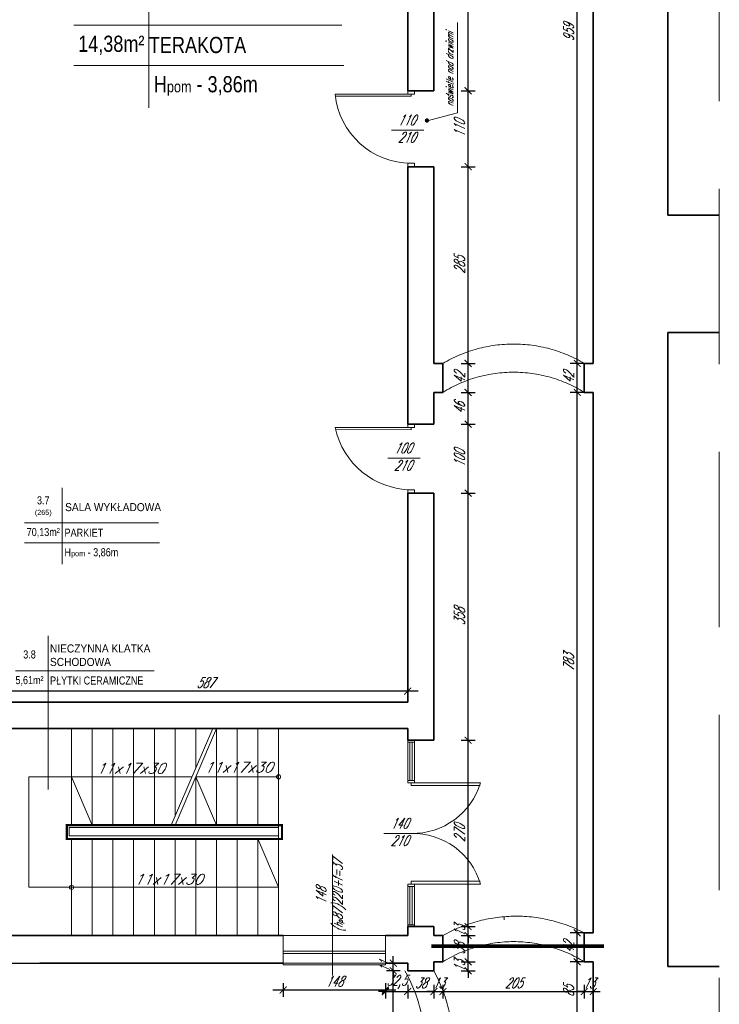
# Model space of a CAD drawing. Header units: millimetres. Extents: x 402 to 79005, y -7782 to 89952.
# Tile 72 of 256: x 26847 to 27861, y 14794 to 16220. Entities that reach past the tile are written whole.
import ezdxf

# ---------------------------------------------------------------- set-up
doc = ezdxf.new("R2010")
doc.units = ezdxf.units.MM
doc.header["$LTSCALE"] = 10
doc.linetypes.add('ACAD_ISO12W100', pattern=[21, 12, -3, 0, -3, 0, -3])
doc.linetypes.add('DASHED', pattern=[19.05, 12.7, -6.35])
doc.layers.get('0').update_dxf_attribs({"lineweight": 0})
doc.layers.get('Defpoints').update_dxf_attribs({"color": 253})
for name, color, linetype, lineweight in [('01 parter - ściany', 253, 'Continuous', 35), ('03-01_okna', 253, 'Continuous', 15), ('03-02_schody', 253, 'Continuous', 5), ('03_drzwi', 253, 'Continuous', 15), ('04-2_nad', 253, 'DASHED', 5), ('05-01_wymiary', 253, 'Continuous', 5), ('05-03_opis', 253, 'Continuous', 5), ('0_A_ŚCIANY ', 253, 'Continuous', 30)]:
    doc.layers.add(name, color=color, linetype=linetype, lineweight=lineweight)
doc.styles.add('ariel', font='ARIAL.TTF', dxfattribs={"width": 0.8})
doc.styles.add('ariel_wym', font='simplex.shx', dxfattribs={"width": 0.65, "oblique": 25})
doc.dimstyles.new('ariel 50 wnętrze', dxfattribs={"dimtxt": 15, "dimasz": 10, "dimexe": 10, "dimexo": 0, "dimgap": 5, "dimtad": 1, "dimdec": 1, "dimrnd": 0.5, "dimtxsty": 'ariel_wym', "dimblk": 'ARCHTICK', "dimcen": 2.5, "dimdle": 15, "dimazin": 0, "dimtfac": 1, "dimtdec": 1, "dimtix": 1, "dimtmove": 0, "dimatfit": 3, "dimldrblk": 'DOT', "dimfxl": 0, "dimarcsym": 0})

# ---------------------------------------------------------------- blocks, each defined once
blk = doc.blocks.new('_ArchTick')
at = {"color": 0, "linetype": 'ByBlock', "const_width": 0.15}
blk.add_lwpolyline([(-0.5, -0.5), (0.5, 0.5)], dxfattribs=at)
blk = doc.blocks.new('*D2707')
at = {"layer": '05-01_wymiary', "color": 0, "lineweight": -2}
for p, q in [((27388.4, 14601.4), (27388.4, 14857.4)), ((27398.4, 14842.4), (27378.4, 14842.4)), ((27398.4, 14616.4), (27378.4, 14616.4))]:
    blk.add_line(p, q, dxfattribs=at)
at = {"layer": 'Defpoints', "color": 0, "lineweight": 0}
for p in [(27388.4, 14842.4), (27409.2, 14842.4), (27405.2, 14616.4)]:
    blk.add_point(p, dxfattribs=at)
at = {"layer": '05-01_wymiary', "color": 0, "lineweight": -2, "xscale": 10, "yscale": 10, "zscale": 10}
for p, rotation in [((27388.4, 14842.4), 90), ((27388.4, 14616.4), 270)]:
    blk.add_blockref('_ArchTick', p, dxfattribs=dict(at, rotation=rotation))
at = {"layer": '05-01_wymiary', "color": 0, "insert": (27375.9, 14729.4), "char_height": 15, "attachment_point": 5, "rotation": 90, "style": 'ariel_wym'}
blk.add_mtext('226', dxfattribs=at)
blk = doc.blocks.new('_Dot')
at = {"color": 0, "linetype": 'ByBlock', "lineweight": -2}
blk.add_line((-0.5, 0), (-1, 0), dxfattribs=at)
at = {"color": 0, "linetype": 'ByBlock', "const_width": 0.5}
blk.add_lwpolyline([(-0.25, 0, 1), (0.25, 0, 1)], format="xyb", close=True, dxfattribs=at)
blk = doc.blocks.new('*D2708')
at = {"layer": '05-01_wymiary', "color": 0, "lineweight": -2}
for p, q in [((27398.4, 14853.4), (27378.4, 14853.4)), ((27388.4, 14853.4), (27388.4, 14863.4)), ((27388.4, 14842.4), (27388.4, 14853.4)), ((27398.4, 14842.4), (27378.4, 14842.4)), ((27388.4, 14842.4), (27388.4, 14832.4))]:
    blk.add_line(p, q, dxfattribs=at)
at = {"layer": 'Defpoints', "color": 0, "lineweight": 0}
for p in [(27388.4, 14853.4), (27409.2, 14853.4), (27409.2, 14842.4)]:
    blk.add_point(p, dxfattribs=at)
at = {"layer": '05-01_wymiary', "color": 0, "lineweight": -2, "xscale": 10, "yscale": 10, "zscale": 10}
for p, rotation in [((27388.4, 14853.4), 270), ((27388.4, 14842.4), 90)]:
    blk.add_blockref('_ArchTick', p, dxfattribs=dict(at, rotation=rotation))
at = {"layer": '05-01_wymiary', "color": 0, "insert": (27375.9, 14847.9), "char_height": 15, "attachment_point": 5, "rotation": 90, "style": 'ariel_wym'}
blk.add_mtext('11', dxfattribs=at)
blk = doc.blocks.new('*D2714')
at = {"layer": '05-01_wymiary', "color": 0, "lineweight": -2}
for p, q in [((27654.9, 14755.4), (27654.9, 14870.4)), ((27664.9, 14855.4), (27644.9, 14855.4)), ((27664.9, 14770.4), (27644.9, 14770.4))]:
    blk.add_line(p, q, dxfattribs=at)
at = {"layer": 'Defpoints', "color": 0, "lineweight": 0}
for p in [(27654.9, 14855.4), (27678.2, 14855.4), (27678.2, 14770.4)]:
    blk.add_point(p, dxfattribs=at)
at = {"layer": '05-01_wymiary', "color": 0, "lineweight": -2, "xscale": 10, "yscale": 10, "zscale": 10}
for p, rotation in [((27654.9, 14855.4), 90), ((27654.9, 14770.4), 270)]:
    blk.add_blockref('_ArchTick', p, dxfattribs=dict(at, rotation=rotation))
at = {"layer": '05-01_wymiary', "color": 0, "insert": (27642.4, 14812.9), "char_height": 15, "attachment_point": 5, "rotation": 90, "style": 'ariel_wym'}
blk.add_mtext('85', dxfattribs=at)
blk = doc.blocks.new('*D2715')
at = {"layer": '05-01_wymiary', "color": 0, "lineweight": -2}
for p, q in [((27654.9, 14840.4), (27654.9, 14912.4)), ((27664.9, 14897.4), (27644.9, 14897.4)), ((27664.9, 14855.4), (27644.9, 14855.4))]:
    blk.add_line(p, q, dxfattribs=at)
at = {"layer": 'Defpoints', "color": 0, "lineweight": 0}
for p in [(27654.9, 14897.4), (27665.2, 14897.4), (27678.2, 14855.4)]:
    blk.add_point(p, dxfattribs=at)
at = {"layer": '05-01_wymiary', "color": 0, "lineweight": -2, "xscale": 10, "yscale": 10, "zscale": 10}
for p, rotation in [((27654.9, 14897.4), 90), ((27654.9, 14855.4), 270)]:
    blk.add_blockref('_ArchTick', p, dxfattribs=dict(at, rotation=rotation))
at = {"layer": '05-01_wymiary', "color": 0, "insert": (27642.4, 14876.4), "char_height": 15, "attachment_point": 5, "rotation": 90, "style": 'ariel_wym'}
blk.add_mtext('42', dxfattribs=at)
blk = doc.blocks.new('*D2716')
at = {"layer": '05-01_wymiary', "color": 0, "lineweight": -2}
for p, q in [((27654.9, 14882.4), (27654.9, 15695.4)), ((27664.9, 15680.4), (27644.9, 15680.4)), ((27664.9, 14897.4), (27644.9, 14897.4))]:
    blk.add_line(p, q, dxfattribs=at)
at = {"layer": 'Defpoints', "color": 0, "lineweight": 0}
for p in [(27654.9, 15680.4), (27665.2, 15680.4), (27665.2, 14897.4)]:
    blk.add_point(p, dxfattribs=at)
at = {"layer": '05-01_wymiary', "color": 0, "lineweight": -2, "xscale": 10, "yscale": 10, "zscale": 10}
for p, rotation in [((27654.9, 15680.4), 90), ((27654.9, 14897.4), 270)]:
    blk.add_blockref('_ArchTick', p, dxfattribs=dict(at, rotation=rotation))
at = {"layer": '05-01_wymiary', "color": 0, "insert": (27642.4, 15288.9), "char_height": 15, "attachment_point": 5, "rotation": 90, "style": 'ariel_wym'}
blk.add_mtext('783', dxfattribs=at)
blk = doc.blocks.new('*D2717')
at = {"layer": '05-01_wymiary', "color": 0, "lineweight": -2}
for p, q in [((27654.9, 15665.4), (27654.9, 15737.4)), ((27664.9, 15722.4), (27644.9, 15722.4)), ((27664.9, 15680.4), (27644.9, 15680.4))]:
    blk.add_line(p, q, dxfattribs=at)
at = {"layer": 'Defpoints', "color": 0, "lineweight": 0}
for p in [(27654.9, 15722.4), (27665.2, 15722.4), (27665.2, 15680.4)]:
    blk.add_point(p, dxfattribs=at)
at = {"layer": '05-01_wymiary', "color": 0, "lineweight": -2, "xscale": 10, "yscale": 10, "zscale": 10}
for p, rotation in [((27654.9, 15722.4), 90), ((27654.9, 15680.4), 270)]:
    blk.add_blockref('_ArchTick', p, dxfattribs=dict(at, rotation=rotation))
at = {"layer": '05-01_wymiary', "color": 0, "insert": (27642.4, 15701.4), "char_height": 15, "attachment_point": 5, "rotation": 90, "style": 'ariel_wym'}
blk.add_mtext('42', dxfattribs=at)
blk = doc.blocks.new('*D2718')
at = {"layer": '05-01_wymiary', "color": 0, "lineweight": -2}
for p, q in [((27654.9, 15707.4), (27654.9, 16696.3)), ((27664.9, 16681.3), (27644.9, 16681.3)), ((27664.9, 15722.4), (27644.9, 15722.4))]:
    blk.add_line(p, q, dxfattribs=at)
at = {"layer": 'Defpoints', "color": 0, "lineweight": 0}
for p in [(27654.9, 16681.3), (27665.2, 16681.3), (27665.2, 15722.4)]:
    blk.add_point(p, dxfattribs=at)
at = {"layer": '05-01_wymiary', "color": 0, "lineweight": -2, "xscale": 10, "yscale": 10, "zscale": 10}
for p, rotation in [((27654.9, 16681.3), 90), ((27654.9, 15722.4), 270)]:
    blk.add_blockref('_ArchTick', p, dxfattribs=dict(at, rotation=rotation))
at = {"layer": '05-01_wymiary', "color": 0, "insert": (27642.4, 16201.8), "char_height": 15, "attachment_point": 5, "rotation": 90, "style": 'ariel_wym'}
blk.add_mtext('959', dxfattribs=at)
blk = doc.blocks.new('*D2761')
at = {"layer": '05-01_wymiary', "color": 0, "lineweight": -2}
for p, q in [((27228.7, 14824.6), (27228.7, 14804.6)), ((27376.9, 14824.6), (27376.9, 14804.6)), ((27213.7, 14814.6), (27391.9, 14814.6))]:
    blk.add_line(p, q, dxfattribs=at)
at = {"layer": 'Defpoints', "color": 0, "lineweight": 0}
for p in [(27228.7, 14853.4), (27376.9, 14851.7), (27376.9, 14814.6)]:
    blk.add_point(p, dxfattribs=at)
at = {"layer": '05-01_wymiary', "color": 0, "lineweight": -2, "xscale": 10, "yscale": 10, "zscale": 10, "rotation": 180}
blk.add_blockref('_ArchTick', (27228.7, 14814.6), dxfattribs=at)
at = {"layer": '05-01_wymiary', "color": 0, "lineweight": -2, "xscale": 10, "yscale": 10, "zscale": 10}
blk.add_blockref('_ArchTick', (27376.9, 14814.6), dxfattribs=at)
at = {"layer": '05-01_wymiary', "color": 0, "insert": (27302.8, 14827.1), "char_height": 15, "attachment_point": 5, "style": 'ariel_wym'}
blk.add_mtext('148', dxfattribs=at)
blk = doc.blocks.new('*D2762')
at = {"layer": '05-01_wymiary', "color": 0, "lineweight": -2}
for p, q in [((27376.9, 14822.3), (27376.9, 14802.3)), ((27409.2, 14822.3), (27409.2, 14802.3)), ((27376.9, 14812.3), (27366.9, 14812.3)), ((27376.9, 14812.3), (27409.2, 14812.3)), ((27409.2, 14812.3), (27419.2, 14812.3))]:
    blk.add_line(p, q, dxfattribs=at)
at = {"layer": 'Defpoints', "color": 0, "lineweight": 0}
for p in [(27376.9, 14851.7), (27409.2, 14842.4), (27409.2, 14812.3)]:
    blk.add_point(p, dxfattribs=at)
at = {"layer": '05-01_wymiary', "color": 0, "lineweight": -2, "xscale": 10, "yscale": 10, "zscale": 10}
blk.add_blockref('_ArchTick', (27376.9, 14812.3), dxfattribs=at)
at = {"layer": '05-01_wymiary', "color": 0, "lineweight": -2, "xscale": 10, "yscale": 10, "zscale": 10, "rotation": 180}
blk.add_blockref('_ArchTick', (27409.2, 14812.3), dxfattribs=at)
at = {"layer": '05-01_wymiary', "color": 0, "insert": (27393.1, 14826.2), "char_height": 15, "attachment_point": 5, "style": 'ariel_wym'}
blk.add_mtext('32,5', dxfattribs=at)
blk = doc.blocks.new('*D2763')
at = {"layer": '05-01_wymiary', "color": 0, "lineweight": -2}
for p, q in [((27409.2, 14822.3), (27409.2, 14802.3)), ((27447.2, 14822.3), (27447.2, 14802.3)), ((27394.2, 14812.3), (27462.2, 14812.3))]:
    blk.add_line(p, q, dxfattribs=at)
at = {"layer": 'Defpoints', "color": 0, "lineweight": 0}
for p in [(27409.2, 14842.4), (27447.2, 14842.4), (27447.2, 14812.3)]:
    blk.add_point(p, dxfattribs=at)
at = {"layer": '05-01_wymiary', "color": 0, "lineweight": -2, "xscale": 10, "yscale": 10, "zscale": 10, "rotation": 180}
blk.add_blockref('_ArchTick', (27409.2, 14812.3), dxfattribs=at)
at = {"layer": '05-01_wymiary', "color": 0, "lineweight": -2, "xscale": 10, "yscale": 10, "zscale": 10}
blk.add_blockref('_ArchTick', (27447.2, 14812.3), dxfattribs=at)
at = {"layer": '05-01_wymiary', "color": 0, "insert": (27428.2, 14824.8), "char_height": 15, "attachment_point": 5, "style": 'ariel_wym'}
blk.add_mtext('38', dxfattribs=at)
blk = doc.blocks.new('*D2764')
at = {"layer": '05-01_wymiary', "color": 0, "lineweight": -2}
for p, q in [((27447.2, 14822.3), (27447.2, 14802.3)), ((27460.2, 14822.3), (27460.2, 14802.3)), ((27447.2, 14812.3), (27437.2, 14812.3)), ((27447.2, 14812.3), (27460.2, 14812.3)), ((27460.2, 14812.3), (27470.2, 14812.3))]:
    blk.add_line(p, q, dxfattribs=at)
at = {"layer": 'Defpoints', "color": 0, "lineweight": 0}
for p in [(27460.2, 14855.4), (27447.2, 14842.4), (27460.2, 14812.3)]:
    blk.add_point(p, dxfattribs=at)
at = {"layer": '05-01_wymiary', "color": 0, "lineweight": -2, "xscale": 10, "yscale": 10, "zscale": 10}
blk.add_blockref('_ArchTick', (27447.2, 14812.3), dxfattribs=at)
at = {"layer": '05-01_wymiary', "color": 0, "lineweight": -2, "xscale": 10, "yscale": 10, "zscale": 10, "rotation": 180}
blk.add_blockref('_ArchTick', (27460.2, 14812.3), dxfattribs=at)
at = {"layer": '05-01_wymiary', "color": 0, "insert": (27453.7, 14824.8), "char_height": 15, "attachment_point": 5, "style": 'ariel_wym'}
blk.add_mtext('13', dxfattribs=at)
blk = doc.blocks.new('*D2765')
at = {"layer": '05-01_wymiary', "color": 0, "lineweight": -2}
for p, q in [((27460.2, 14822.3), (27460.2, 14802.3)), ((27665.2, 14822.3), (27665.2, 14802.3)), ((27445.2, 14812.3), (27680.2, 14812.3))]:
    blk.add_line(p, q, dxfattribs=at)
at = {"layer": 'Defpoints', "color": 0, "lineweight": 0}
for p in [(27460.2, 14855.4), (27665.2, 14855.4), (27665.2, 14812.3)]:
    blk.add_point(p, dxfattribs=at)
at = {"layer": '05-01_wymiary', "color": 0, "lineweight": -2, "xscale": 10, "yscale": 10, "zscale": 10, "rotation": 180}
blk.add_blockref('_ArchTick', (27460.2, 14812.3), dxfattribs=at)
at = {"layer": '05-01_wymiary', "color": 0, "lineweight": -2, "xscale": 10, "yscale": 10, "zscale": 10}
blk.add_blockref('_ArchTick', (27665.2, 14812.3), dxfattribs=at)
at = {"layer": '05-01_wymiary', "color": 0, "insert": (27562.7, 14824.8), "char_height": 15, "attachment_point": 5, "style": 'ariel_wym'}
blk.add_mtext('205', dxfattribs=at)
blk = doc.blocks.new('*D2766')
at = {"layer": '05-01_wymiary', "color": 0, "lineweight": -2}
for p, q in [((27665.2, 14822.3), (27665.2, 14802.3)), ((27678.2, 14822.3), (27678.2, 14802.3)), ((27665.2, 14812.3), (27655.2, 14812.3)), ((27665.2, 14812.3), (27678.2, 14812.3)), ((27678.2, 14812.3), (27688.2, 14812.3))]:
    blk.add_line(p, q, dxfattribs=at)
at = {"layer": 'Defpoints', "color": 0, "lineweight": 0}
for p in [(27665.2, 14855.4), (27678.2, 14855.4), (27678.2, 14812.3)]:
    blk.add_point(p, dxfattribs=at)
at = {"layer": '05-01_wymiary', "color": 0, "lineweight": -2, "xscale": 10, "yscale": 10, "zscale": 10}
blk.add_blockref('_ArchTick', (27665.2, 14812.3), dxfattribs=at)
at = {"layer": '05-01_wymiary', "color": 0, "lineweight": -2, "xscale": 10, "yscale": 10, "zscale": 10, "rotation": 180}
blk.add_blockref('_ArchTick', (27678.2, 14812.3), dxfattribs=at)
at = {"layer": '05-01_wymiary', "color": 0, "insert": (27671.7, 14824.8), "char_height": 15, "attachment_point": 5, "style": 'ariel_wym'}
blk.add_mtext('13', dxfattribs=at)
blk = doc.blocks.new('*D2807')
at = {"layer": '05-01_wymiary', "color": 0, "lineweight": -2}
for p, q in [((26822.2, 15237.5), (26822.2, 15257.5)), ((27409.2, 15237.5), (27409.2, 15257.5)), ((27424.2, 15247.5), (26807.2, 15247.5))]:
    blk.add_line(p, q, dxfattribs=at)
at = {"layer": 'Defpoints', "color": 0, "lineweight": 9}
for p in [(26822.2, 15247.5), (26822.2, 15212.5), (27409.2, 15212.5)]:
    blk.add_point(p, dxfattribs=at)
at = {"layer": '05-01_wymiary', "color": 0, "lineweight": -2, "xscale": 10, "yscale": 10, "zscale": 10, "rotation": 180}
blk.add_blockref('_ArchTick', (26822.2, 15247.5), dxfattribs=at)
at = {"layer": '05-01_wymiary', "color": 0, "lineweight": -2, "xscale": 10, "yscale": 10, "zscale": 10}
blk.add_blockref('_ArchTick', (27409.2, 15247.5), dxfattribs=at)
at = {"layer": '05-01_wymiary', "color": 0, "insert": (27115.7, 15260), "char_height": 15, "attachment_point": 5, "style": 'ariel_wym'}
blk.add_mtext('587', dxfattribs=at)
blk = doc.blocks.new('*D2808')
at = {"layer": '05-01_wymiary', "color": 0, "lineweight": -2}
for p, q in [((27496.8, 14855.4), (27496.8, 14865.4)), ((27486.8, 14855.4), (27506.8, 14855.4)), ((27496.8, 14842.4), (27496.8, 14855.4)), ((27486.8, 14842.4), (27506.8, 14842.4)), ((27496.8, 14842.4), (27496.8, 14832.4))]:
    blk.add_line(p, q, dxfattribs=at)
at = {"layer": 'Defpoints', "color": 0, "lineweight": 0}
for p in [(27447.2, 14855.4), (27496.8, 14855.4), (27447.2, 14842.4)]:
    blk.add_point(p, dxfattribs=at)
at = {"layer": '05-01_wymiary', "color": 0, "lineweight": -2, "xscale": 10, "yscale": 10, "zscale": 10}
for p, rotation in [((27496.8, 14855.4), 270), ((27496.8, 14842.4), 90)]:
    blk.add_blockref('_ArchTick', p, dxfattribs=dict(at, rotation=rotation))
at = {"layer": '05-01_wymiary', "color": 0, "insert": (27484.3, 14848.9), "char_height": 15, "attachment_point": 5, "rotation": 90, "style": 'ariel_wym'}
blk.add_mtext('13', dxfattribs=at)
blk = doc.blocks.new('*D2809')
at = {"layer": '05-01_wymiary', "color": 0, "lineweight": -2}
for p, q in [((27496.8, 14840.4), (27496.8, 14908.4)), ((27486.8, 14893.4), (27506.8, 14893.4)), ((27486.8, 14855.4), (27506.8, 14855.4))]:
    blk.add_line(p, q, dxfattribs=at)
at = {"layer": 'Defpoints', "color": 0, "lineweight": 0}
for p in [(27460.2, 14893.4), (27496.8, 14893.4), (27447.2, 14855.4)]:
    blk.add_point(p, dxfattribs=at)
at = {"layer": '05-01_wymiary', "color": 0, "lineweight": -2, "xscale": 10, "yscale": 10, "zscale": 10}
for p, rotation in [((27496.8, 14893.4), 90), ((27496.8, 14855.4), 270)]:
    blk.add_blockref('_ArchTick', p, dxfattribs=dict(at, rotation=rotation))
at = {"layer": '05-01_wymiary', "color": 0, "insert": (27484.3, 14874.4), "char_height": 15, "attachment_point": 5, "rotation": 90, "style": 'ariel_wym'}
blk.add_mtext('38', dxfattribs=at)
blk = doc.blocks.new('*D2810')
at = {"layer": '05-01_wymiary', "color": 0, "lineweight": -2}
for p, q in [((27496.8, 14906.4), (27496.8, 14916.4)), ((27486.8, 14906.4), (27506.8, 14906.4)), ((27486.8, 14893.4), (27506.8, 14893.4)), ((27496.8, 14893.4), (27496.8, 14906.4)), ((27496.8, 14893.4), (27496.8, 14883.4))]:
    blk.add_line(p, q, dxfattribs=at)
at = {"layer": 'Defpoints', "color": 0, "lineweight": 0}
for p in [(27447.2, 14906.4), (27460.2, 14893.4), (27496.8, 14906.4)]:
    blk.add_point(p, dxfattribs=at)
at = {"layer": '05-01_wymiary', "color": 0, "lineweight": -2, "xscale": 10, "yscale": 10, "zscale": 10}
for p, rotation in [((27496.8, 14906.4), 270), ((27496.8, 14893.4), 90)]:
    blk.add_blockref('_ArchTick', p, dxfattribs=dict(at, rotation=rotation))
at = {"layer": '05-01_wymiary', "color": 0, "insert": (27484.3, 14899.9), "char_height": 15, "attachment_point": 5, "rotation": 90, "style": 'ariel_wym'}
blk.add_mtext('13', dxfattribs=at)
blk = doc.blocks.new('*D2811')
at = {"layer": '05-01_wymiary', "color": 0, "lineweight": -2}
for p, q in [((27496.8, 14891.4), (27496.8, 15191.4)), ((27486.8, 15176.4), (27506.8, 15176.4)), ((27486.8, 14906.4), (27506.8, 14906.4))]:
    blk.add_line(p, q, dxfattribs=at)
at = {"layer": 'Defpoints', "color": 0, "lineweight": 0}
for p in [(27447.2, 15176.4), (27496.8, 15176.4), (27447.2, 14906.4)]:
    blk.add_point(p, dxfattribs=at)
at = {"layer": '05-01_wymiary', "color": 0, "lineweight": -2, "xscale": 10, "yscale": 10, "zscale": 10}
for p, rotation in [((27496.8, 15176.4), 90), ((27496.8, 14906.4), 270)]:
    blk.add_blockref('_ArchTick', p, dxfattribs=dict(at, rotation=rotation))
at = {"layer": '05-01_wymiary', "color": 0, "insert": (27484.3, 15041.4), "char_height": 15, "attachment_point": 5, "rotation": 90, "style": 'ariel_wym'}
blk.add_mtext('270', dxfattribs=at)
blk = doc.blocks.new('*D2812')
at = {"layer": '05-01_wymiary', "color": 0, "lineweight": -2}
for p, q in [((27496.8, 15161.4), (27496.8, 15549.4)), ((27486.8, 15534.4), (27506.8, 15534.4)), ((27486.8, 15176.4), (27506.8, 15176.4))]:
    blk.add_line(p, q, dxfattribs=at)
at = {"layer": 'Defpoints', "color": 0, "lineweight": 0}
for p in [(27447.2, 15534.4), (27496.8, 15534.4), (27447.2, 15176.4)]:
    blk.add_point(p, dxfattribs=at)
at = {"layer": '05-01_wymiary', "color": 0, "lineweight": -2, "xscale": 10, "yscale": 10, "zscale": 10}
for p, rotation in [((27496.8, 15534.4), 90), ((27496.8, 15176.4), 270)]:
    blk.add_blockref('_ArchTick', p, dxfattribs=dict(at, rotation=rotation))
at = {"layer": '05-01_wymiary', "color": 0, "insert": (27484.3, 15355.4), "char_height": 15, "attachment_point": 5, "rotation": 90, "style": 'ariel_wym'}
blk.add_mtext('358', dxfattribs=at)
blk = doc.blocks.new('*D2813')
at = {"layer": '05-01_wymiary', "color": 0, "lineweight": -2}
for p, q in [((27496.8, 15519.4), (27496.8, 15649.4)), ((27486.8, 15634.4), (27506.8, 15634.4)), ((27486.8, 15534.4), (27506.8, 15534.4))]:
    blk.add_line(p, q, dxfattribs=at)
at = {"layer": 'Defpoints', "color": 0, "lineweight": 0}
for p in [(27447.2, 15634.4), (27496.8, 15634.4), (27447.2, 15534.4)]:
    blk.add_point(p, dxfattribs=at)
at = {"layer": '05-01_wymiary', "color": 0, "lineweight": -2, "xscale": 10, "yscale": 10, "zscale": 10}
for p, rotation in [((27496.8, 15634.4), 90), ((27496.8, 15534.4), 270)]:
    blk.add_blockref('_ArchTick', p, dxfattribs=dict(at, rotation=rotation))
at = {"layer": '05-01_wymiary', "color": 0, "insert": (27484.3, 15584.4), "char_height": 15, "attachment_point": 5, "rotation": 90, "style": 'ariel_wym'}
blk.add_mtext('100', dxfattribs=at)
blk = doc.blocks.new('*D2814')
at = {"layer": '05-01_wymiary', "color": 0, "lineweight": -2}
for p, q in [((27496.8, 15619.4), (27496.8, 15695.4)), ((27486.8, 15680.4), (27506.8, 15680.4)), ((27486.8, 15634.4), (27506.8, 15634.4))]:
    blk.add_line(p, q, dxfattribs=at)
at = {"layer": 'Defpoints', "color": 0, "lineweight": 0}
for p in [(27460.2, 15680.4), (27496.8, 15680.4), (27447.2, 15634.4)]:
    blk.add_point(p, dxfattribs=at)
at = {"layer": '05-01_wymiary', "color": 0, "lineweight": -2, "xscale": 10, "yscale": 10, "zscale": 10}
for p, rotation in [((27496.8, 15680.4), 90), ((27496.8, 15634.4), 270)]:
    blk.add_blockref('_ArchTick', p, dxfattribs=dict(at, rotation=rotation))
at = {"layer": '05-01_wymiary', "color": 0, "insert": (27484.3, 15657.4), "char_height": 15, "attachment_point": 5, "rotation": 90, "style": 'ariel_wym'}
blk.add_mtext('46', dxfattribs=at)
blk = doc.blocks.new('*D2815')
at = {"layer": '05-01_wymiary', "color": 0, "lineweight": -2}
for p, q in [((27496.8, 15665.4), (27496.8, 15737.4)), ((27486.8, 15722.4), (27506.8, 15722.4)), ((27486.8, 15680.4), (27506.8, 15680.4))]:
    blk.add_line(p, q, dxfattribs=at)
at = {"layer": 'Defpoints', "color": 0, "lineweight": 0}
for p in [(27460.2, 15722.4), (27496.8, 15722.4), (27460.2, 15680.4)]:
    blk.add_point(p, dxfattribs=at)
at = {"layer": '05-01_wymiary', "color": 0, "lineweight": -2, "xscale": 10, "yscale": 10, "zscale": 10}
for p, rotation in [((27496.8, 15722.4), 90), ((27496.8, 15680.4), 270)]:
    blk.add_blockref('_ArchTick', p, dxfattribs=dict(at, rotation=rotation))
at = {"layer": '05-01_wymiary', "color": 0, "insert": (27484.3, 15701.4), "char_height": 15, "attachment_point": 5, "rotation": 90, "style": 'ariel_wym'}
blk.add_mtext('42', dxfattribs=at)
blk = doc.blocks.new('*D2816')
at = {"layer": '05-01_wymiary', "color": 0, "lineweight": -2}
for p, q in [((27496.8, 15707.4), (27496.8, 16022.4)), ((27486.8, 16007.4), (27506.8, 16007.4)), ((27486.8, 15722.4), (27506.8, 15722.4))]:
    blk.add_line(p, q, dxfattribs=at)
at = {"layer": 'Defpoints', "color": 0, "lineweight": 0}
for p in [(27447.2, 16007.4), (27496.8, 16007.4), (27460.2, 15722.4)]:
    blk.add_point(p, dxfattribs=at)
at = {"layer": '05-01_wymiary', "color": 0, "lineweight": -2, "xscale": 10, "yscale": 10, "zscale": 10}
for p, rotation in [((27496.8, 16007.4), 90), ((27496.8, 15722.4), 270)]:
    blk.add_blockref('_ArchTick', p, dxfattribs=dict(at, rotation=rotation))
at = {"layer": '05-01_wymiary', "color": 0, "insert": (27484.3, 15864.9), "char_height": 15, "attachment_point": 5, "rotation": 90, "style": 'ariel_wym'}
blk.add_mtext('285', dxfattribs=at)
blk = doc.blocks.new('*D2817')
at = {"layer": '05-01_wymiary', "color": 0, "lineweight": -2}
for p, q in [((27496.8, 15992.4), (27496.8, 16132.4)), ((27486.8, 16117.4), (27506.8, 16117.4)), ((27486.8, 16007.4), (27506.8, 16007.4))]:
    blk.add_line(p, q, dxfattribs=at)
at = {"layer": 'Defpoints', "color": 0, "lineweight": 0}
for p in [(27447.2, 16117.4), (27496.8, 16117.4), (27447.2, 16007.4)]:
    blk.add_point(p, dxfattribs=at)
at = {"layer": '05-01_wymiary', "color": 0, "lineweight": -2, "xscale": 10, "yscale": 10, "zscale": 10}
for p, rotation in [((27496.8, 16117.4), 90), ((27496.8, 16007.4), 270)]:
    blk.add_blockref('_ArchTick', p, dxfattribs=dict(at, rotation=rotation))
at = {"layer": '05-01_wymiary', "color": 0, "insert": (27484.3, 16062.4), "char_height": 15, "attachment_point": 5, "rotation": 90, "style": 'ariel_wym'}
blk.add_mtext('110', dxfattribs=at)
blk = doc.blocks.new('*D2818')
at = {"layer": '05-01_wymiary', "color": 0, "lineweight": -2}
for p, q in [((27496.8, 16102.4), (27496.8, 16492.4)), ((27486.8, 16477.4), (27506.8, 16477.4)), ((27486.8, 16117.4), (27506.8, 16117.4))]:
    blk.add_line(p, q, dxfattribs=at)
at = {"layer": 'Defpoints', "color": 0, "lineweight": 0}
for p in [(27447.2, 16477.4), (27496.8, 16477.4), (27447.2, 16117.4)]:
    blk.add_point(p, dxfattribs=at)
at = {"layer": '05-01_wymiary', "color": 0, "lineweight": -2, "xscale": 10, "yscale": 10, "zscale": 10}
for p, rotation in [((27496.8, 16477.4), 90), ((27496.8, 16117.4), 270)]:
    blk.add_blockref('_ArchTick', p, dxfattribs=dict(at, rotation=rotation))
at = {"layer": '05-01_wymiary', "color": 0, "insert": (27484.3, 16297.4), "char_height": 15, "attachment_point": 5, "rotation": 90, "style": 'ariel_wym'}
blk.add_mtext('360', dxfattribs=at)

msp = doc.modelspace()

# ---------------------------------------------------------------- hatches: boundary and pattern name
at = {"layer": '03_drzwi'}
msp.add_hatch(color=256, dxfattribs=at).paths.add_polyline_path([(27440.25, 16074.33, 1), (27433.99, 16074.33, 1)])

# ---------------------------------------------------------------- linework, layer by layer
at = {"layer": '01 parter - ściany'}
for p, q in [((27786.17, 15937.4), (27786.17, 16784.61)), ((27678.23, 15722.4), (27678.23, 16681.29)), ((27447.23, 16117.4), (27447.23, 16477.4)), ((27409.23, 16117.4), (27409.23, 16427.4)), ((27447.23, 16117.4), (27409.23, 16117.4)), ((27409.23, 15634.4), (27409.23, 16007.4)), ((27447.23, 16007.4), (27409.23, 16007.4)), ((27447.23, 15722.4), (27447.23, 16007.4)), ((27786.17, 15937.4), (27860.9, 15937.4)), ((27786.17, 15767.4), (27860.9, 15767.4)), ((27786.17, 14848.4), (27786.17, 15767.4)), ((27460.23, 15722.4), (27447.23, 15722.4)), ((27460.23, 15680.4), (27460.23, 15722.4)), ((27678.23, 15722.4), (27665.23, 15722.4)), ((27665.23, 15722.4), (27665.23, 15680.4)), ((27447.23, 15634.4), (27447.23, 15680.4)), ((27447.23, 15680.4), (27460.23, 15680.4)), ((27665.23, 15680.4), (27678.23, 15680.4)), ((27678.23, 14897.4), (27678.23, 15680.4)), ((27409.23, 15634.4), (27447.23, 15634.4)), ((27409.23, 15231.4), (27409.23, 15534.4)), ((27409.23, 15534.4), (27447.23, 15534.4)), ((27447.23, 15176.4), (27447.23, 15534.4)), ((27409.23, 15231.4), (26822.23, 15231.4)), ((27409.23, 15193.4), (26822.23, 15193.4)), ((27409.23, 15176.4), (27409.23, 15193.4)), ((27409.23, 15176.4), (27447.23, 15176.4)), ((27409.23, 15176.4), (27419.23, 15176.4)), ((27228.83, 14893.4), (26822.23, 14893.4)), ((27409.23, 14893.4), (27376.93, 14893.4)), ((27409.23, 14893.4), (27409.23, 14906.4)), ((27409.23, 14906.4), (27447.23, 14906.4)), ((27447.23, 14893.4), (27447.23, 14906.4)), ((27460.23, 14893.4), (27447.23, 14893.4)), ((27460.23, 14855.4), (27460.23, 14893.4)), ((27665.23, 14855.4), (27665.23, 14897.4)), ((27665.23, 14897.4), (27678.23, 14897.4)), ((27409.23, 14853.4), (27376.93, 14853.4)), ((27409.23, 14853.4), (27409.23, 14842.4)), ((27447.23, 14855.4), (27460.23, 14855.4)), ((27447.23, 14855.4), (27447.23, 14842.4)), ((27678.23, 14855.4), (27665.23, 14855.4)), ((27678.23, 14770.4), (27678.23, 14855.4)), ((27447.23, 14842.4), (27409.23, 14842.4)), ((27786.17, 14848.4), (27860.9, 14848.4))]:
    msp.add_line(p, q, dxfattribs=at)
msp.add_lwpolyline([(26876.17, 14853.4), (27228.71, 14853.4)], dxfattribs=at)
at = {"layer": '03-01_okna', "linetype": 'Continuous', "lineweight": 0}
for p, q in [((27228.83, 14851.26), (27228.83, 14893.4)), ((27376.93, 14851.26), (27376.93, 14893.4)), ((27228.83, 14870.97), (27376.93, 14870.97)), ((27229.05, 14867.38), (27376.93, 14867.38)), ((27228.83, 14851.26), (27228.83, 14863.43)), ((27228.83, 14851.26), (27376.93, 14851.26)), ((27376.93, 14851.26), (27376.93, 14863.43))]:
    msp.add_line(p, q, dxfattribs=at)
at = {"layer": '03-02_schody'}
for p, q in [((26922.02, 15053.4), (26922.02, 15193.4)), ((26952.02, 15193.4), (26952.02, 15053.4)), ((26982.02, 15193.4), (26982.02, 15053.4)), ((27012.02, 15193.4), (27012.02, 15053.4)), ((27042.02, 15193.4), (27042.02, 15053.4)), ((27066.58, 15053.4), (27126.58, 15193.4)), ((27072.02, 15193.4), (27072.02, 15066.1)), ((27072.02, 15053.4), (27132.02, 15193.4)), ((27102.02, 15193.4), (27102.02, 15136.1)), ((27132.02, 15193.4), (27132.02, 15053.4)), ((27162.02, 15193.4), (27162.02, 15053.4)), ((27192.02, 15193.4), (27192.02, 15053.4)), ((27222.02, 15193.4), (27222.02, 15053.4)), ((26859.87, 15123.4), (27096.58, 15123.4)), ((26859.87, 15123.4), (26859.87, 14963.4)), ((26922.02, 15123.4), (26952.02, 15053.4)), ((27102.02, 15123.4), (27222.02, 15123.4)), ((27102.02, 15123.4), (27102.02, 15053.4)), ((27102.02, 15123.4), (27132.02, 15053.4)), ((26918.39, 15049.87), (27222.02, 15049.87)), ((26918.39, 15049.87), (26918.39, 15037.86)), ((27222.02, 15033.4), (27222.02, 15053.4)), ((26918.39, 15037.86), (27222.02, 15037.86)), ((26922.02, 15033.4), (26922.02, 14893.4)), ((26952.02, 15033.4), (26952.02, 14893.4)), ((26982.02, 15033.4), (26982.02, 14893.4)), ((27012.02, 15033.4), (27012.02, 14893.4)), ((27042.02, 15033.4), (27042.02, 14893.4)), ((27072.02, 15033.4), (27072.02, 14893.4)), ((27102.02, 15033.4), (27102.02, 14893.4)), ((27132.02, 15033.4), (27132.02, 14893.4)), ((27162.02, 15033.4), (27162.02, 14893.4)), ((27192.02, 15033.4), (27192.02, 14893.4)), ((27222.02, 14963.4), (27192.02, 15033.4)), ((27222.02, 15033.4), (27222.02, 14893.4)), ((26859.87, 14963.4), (27222.02, 14963.4))]:
    msp.add_line(p, q, dxfattribs=at)
at = {"layer": '03-02_schody', "const_width": 3}
msp.add_lwpolyline([(27227.02, 15053.4), (26915.16, 15053.4), (26915.16, 15033.4), (27227.02, 15033.4)], close=True, dxfattribs=at)
at = {"layer": '03-02_schody'}
for centre in [(27222.02, 15123.4), (26922.02, 14963.4)]:
    msp.add_circle(centre, 3, dxfattribs=at)
at = {"layer": '03_drzwi'}
for p, q in [((27481.28, 16085.28), (27481.28, 16216.16)), ((27414.23, 16112.4), (27304.23, 16112.4)), ((27414.23, 16109.4), (27304.55, 16109.44)), ((27409.23, 16112.4), (27409.23, 16117.4)), ((27419.23, 16112.4), (27409.23, 16112.4)), ((27414.23, 16109.4), (27414.23, 16112.4)), ((27419.23, 16117.4), (27419.23, 16112.4)), ((27437.65, 16073.97), (27481.28, 16085.28)), ((27385.97, 16060.31), (27432.62, 16060.31)), ((27409.23, 16007.4), (27409.23, 16012.4)), ((27409.23, 16012.4), (27419.23, 16012.4)), ((27419.23, 16012.4), (27419.23, 16007.4)), ((27409.23, 15639.4), (27409.23, 15644.4)), ((27414.23, 15629.4), (27304.23, 15629.4)), ((27414.23, 15626.4), (27304.55, 15626.44)), ((27409.23, 15634.4), (27409.23, 15629.4)), ((27419.23, 15629.4), (27409.23, 15629.4)), ((27414.23, 15626.4), (27414.23, 15629.4)), ((27419.23, 15634.4), (27419.23, 15629.4)), ((27380.46, 15584.99), (27427.11, 15584.99)), ((27409.23, 15534.4), (27409.23, 15539.4)), ((27409.23, 15539.4), (27419.23, 15539.4)), ((27419.23, 15539.4), (27419.23, 15534.4)), ((27409.23, 15176.4), (27409.23, 15166.4)), ((27419.23, 15173.67), (27409.23, 15173.67)), ((27409.23, 15166.4), (27409.23, 15114.77)), ((27412.41, 15173.67), (27412.41, 15118.14)), ((27415.52, 15173.67), (27415.52, 15118.14)), ((27419.23, 15166.4), (27419.23, 15176.4)), ((27419.23, 15166.4), (27419.23, 15114.77)), ((27419.23, 15118.14), (27409.23, 15118.14)), ((27409.23, 15114.77), (27419.23, 15114.77)), ((27419.23, 15114.77), (27409.23, 15114.77)), ((27414.23, 15110.77), (27414.23, 15114.77)), ((27414.23, 15114.77), (27514.8, 15114.77)), ((27414.23, 15110.77), (27514.17, 15110.77)), ((27374.5, 15041.4), (27417.77, 15041.4)), ((27409.23, 14968.03), (27419.23, 14968.03)), ((27409.23, 14916.4), (27409.23, 14968.03)), ((27419.23, 14968.03), (27409.23, 14968.03)), ((27419.23, 14964.67), (27409.23, 14964.67)), ((27412.41, 14909.14), (27412.41, 14964.67)), ((27414.23, 14972.03), (27414.23, 14968.03)), ((27414.23, 14972.03), (27514.17, 14972.03)), ((27414.23, 14968.03), (27514.8, 14968.03)), ((27415.52, 14909.14), (27415.52, 14964.67)), ((27419.23, 14916.4), (27419.23, 14968.03)), ((27409.23, 14906.4), (27409.23, 14916.4)), ((27419.23, 14909.14), (27409.23, 14909.14)), ((27419.23, 14916.4), (27419.23, 14906.4)), ((27549.23, 14916.4), (27549.23, 14920.4)), ((27228.83, 14893.4), (27376.93, 14893.4)), ((27228.71, 14853.4), (27376.93, 14853.4))]:
    msp.add_line(p, q, dxfattribs=at)
for centre, radius, start, end in [((27414.45, 16123.15), 110.75, 185.56969, 269.88293), ((27414.92, 15652.48), 113.07, 191.77357, 269.64761), ((27416, 15144.6), 103.21, 269.01585, 343.20276), ((27416.68, 14939.14), 102.29, 16.40591, 91.37548)]:
    msp.add_arc(centre, radius, start, end, dxfattribs=at)
at = {"layer": '04-2_nad', "ltscale": 2}
for centre, radius, start, end in [((27562.73, 15548.95), 201.47, 59.41945, 120.58056), ((27562.73, 15515.4), 194.25, 58.15207, 121.84794), ((27566.4, 14706.96), 214.56, 62.5745, 119.66116), ((27562.73, 14690.4), 194.25, 58.15207, 121.84794), ((27203.54, 14729.4), 231.19, 330.73958, 29.26043), ((27235.49, 14729.4), 240, 331.91206, 28.08794)]:
    msp.add_arc(centre, radius, start, end, dxfattribs=at)
at = {"layer": '05-03_opis', "linetype": 'DASHED', "ltscale": 2}
msp.add_line((27860.9, 13816.4), (27860.9, 17791.4), dxfattribs=at)
at = {"layer": '05-03_opis'}
for p, q in [((27034.05, 16500.56), (27034.05, 16092.46)), ((26925.14, 16212.23), (27313.72, 16212.23)), ((26925.14, 16153.87), (27316.87, 16153.87)), ((26908.21, 15542.02), (26908.21, 15431.57)), ((26853.75, 15491.45), (27048.04, 15491.45)), ((26853.75, 15462.27), (27049.62, 15462.27)), ((26888.28, 15327.49), (26888.28, 15105.27)), ((26840.53, 15276.92), (27041.58, 15276.92))]:
    msp.add_line(p, q, dxfattribs=at)
at = {"layer": '05-03_opis', "lineweight": 0}
msp.add_line((27300.15, 14835.77), (27300.15, 15011.14), dxfattribs=at)
at = {"layer": '05-03_opis', "linetype": 'ACAD_ISO12W100', "ltscale": 5, "const_width": 5}
msp.add_lwpolyline([(27443.43, 14878.18), (27693.74, 14878.18)], dxfattribs=at)
at = {"layer": '0_A_ŚCIANY ', "lineweight": 30}
msp.add_lwpolyline([(26707.15, 14853.4), (26876.17, 14853.4)], dxfattribs=at)

# ---------------------------------------------------------------- texts
at = {"layer": '03_drzwi', "insert": (27465.04, 16094.91), "char_height": 10, "width": 131.7964, "attachment_point": 1, "rotation": 90, "style": 'ariel_wym'}
msp.add_mtext('naświetle nad drzwiami', dxfattribs=at)
at = {"layer": '03_drzwi', "char_height": 15, "width": 160.5905, "attachment_point": 7, "style": 'ariel_wym'}
for s, insert in [('110\\P210', (27394.91, 16042.44)), ('100\\P210', (27389.4, 15567.12)), ('140\\P210', (27384.47, 15023.53))]:
    msp.add_mtext(s, dxfattribs=dict(at, insert=insert))
at = {"layer": '05-03_opis', "style": 'ariel'}
for s, insert, char_height, width, attachment_point in [('{\\fArial|b0|i0|c238|p34;14,38m²}', (26979.6, 16183.33), 23.4234, 108.9126, 5), ('{\\fArial|b0|i0|c238|p34;TERAKOTA}', (27034.05, 16183.6), 23.4234, 322.789, 4), ('{\\fArial|b0|i0|c238|p34; H\\H0.7x;pom\\H1.429x; - 3,86m}', (27034.05, 16124.42), 23.4234, 322.789, 4), ('{\\fArial|b0|i0|c238|p34;3.7\\P\\H0.6404x;(265)}', (26880.98, 15515.21), 11.7117, 54.4563, 5), ('\\W0.9;{\\fArial|b0|i0|c238|p34;SALA WYKŁADOWA}', (26912.67, 15514.11), 11.7117, 178.3187, 4), ('{\\fArial|b0|i0|c238|p34;70,13m²}', (26880.98, 15477), 11.7117, 54.4563, 5), (' PARKIET', (26908.21, 15477.14), 11.712, 161.3945, 4), ('{\\fArial|b0|i0|c238|p34; H\\H0.7x;pom\\H1.429x; - 3,86m}', (26908.21, 15447.55), 11.7117, 161.3945, 4), ('{\\fArial|b0|i0|c238|p34;3.8}', (26861.05, 15300.67), 11.7117, 54.4563, 5), ('\\W0.9;{\\fArial|b0|i0|c238|p34;NIECZYNNA KLATKA\\PSCHODOWA}', (26890.72, 15299.58), 11.7117, 178.3187, 4), ('{\\fArial|b0|i0|c238|p34;5,61m²}', (26861.05, 15262.47), 11.7117, 54.4563, 5), ('{\\fArial|b0|i0|c238|p34;PŁYTKI CERAMICZNE}', (26890.87, 15262.89), 11.7117, 161.3945, 4)]:
    msp.add_mtext(s, dxfattribs=dict(at, insert=insert, char_height=char_height, width=width, attachment_point=attachment_point))
at = {"layer": '05-03_opis', "lineweight": 0, "char_height": 15, "width": 55, "attachment_point": 5, "style": 'ariel_wym'}
for insert in [(27007.22, 15135.61), (27163.49, 15137.36), (27062.08, 14975.01)]:
    msp.add_mtext('{\\W1;11x17x30}', dxfattribs=dict(at, insert=insert))
at = {"layer": '05-03_opis', "lineweight": 0, "insert": (27298.07, 14951.08), "char_height": 14.4, "width": 62.6613, "attachment_point": 5, "rotation": 90, "style": 'ariel_wym'}
msp.add_mtext('148\\P({\\H0.8333x;h\\H0.6x;p}87)220+f=37', dxfattribs=at)

# ---------------------------------------------------------------- dimensions: what is measured, and where the dimension line sits
at = {"layer": '05-01_wymiary'}
for base, p1, p2, picture, middle in [((27654.91, 16681.29), (27665.23, 15722.4), (27665.23, 16681.29), '*D2718', (27642.41, 16201.84)), ((27496.8, 16477.4), (27447.23, 16117.4), (27447.23, 16477.4), '*D2818', (27484.3, 16297.4)), ((27496.8, 16117.4), (27447.23, 16007.4), (27447.23, 16117.4), '*D2817', (27484.3, 16062.4)), ((27496.8, 16007.4), (27460.23, 15722.4), (27447.23, 16007.4), '*D2816', (27484.3, 15864.9)), ((27496.8, 15722.4), (27460.23, 15680.4), (27460.23, 15722.4), '*D2815', (27484.3, 15701.4)), ((27654.91, 15722.4), (27665.23, 15680.4), (27665.23, 15722.4), '*D2717', (27642.41, 15701.4)), ((27496.8, 15680.4), (27447.23, 15634.4), (27460.23, 15680.4), '*D2814', (27484.3, 15657.4)), ((27654.91, 15680.4), (27665.23, 14897.4), (27665.23, 15680.4), '*D2716', (27642.41, 15288.9)), ((27496.8, 15634.4), (27447.23, 15534.4), (27447.23, 15634.4), '*D2813', (27484.3, 15584.4)), ((27496.8, 15534.4), (27447.23, 15176.4), (27447.23, 15534.4), '*D2812', (27484.3, 15355.4)), ((27496.8, 15176.4), (27447.23, 14906.4), (27447.23, 15176.4), '*D2811', (27484.3, 15041.4)), ((27496.8, 14906.4), (27460.23, 14893.4), (27447.23, 14906.4), '*D2810', (27484.3, 14899.9)), ((27496.8, 14893.4), (27447.23, 14855.4), (27460.23, 14893.4), '*D2809', (27484.3, 14874.4)), ((27654.91, 14897.4), (27678.23, 14855.4), (27665.23, 14897.4), '*D2715', (27642.41, 14876.4)), ((27654.91, 14855.4), (27678.23, 14770.4), (27678.23, 14855.4), '*D2714', (27642.41, 14812.9)), ((27388.44, 14853.4), (27409.23, 14842.4), (27409.23, 14853.4), '*D2708', (27375.94, 14847.9)), ((27388.44, 14842.4), (27405.23, 14616.4), (27409.23, 14842.4), '*D2707', (27375.94, 14729.4))]:
    dim = msp.add_linear_dim(base=base, p1=p1, p2=p2, angle=90, dimstyle='ariel 50 wnętrze', override={"dimtmove": 1}, dxfattribs=at)
    dim.commit()
    dim.dimension.update_dxf_attribs({"geometry": picture, "text_midpoint": middle})
dim = msp.add_linear_dim(base=(26822.23, 15247.47), p1=(27409.23, 15212.52), p2=(26822.23, 15212.52), dimstyle='ariel 50 wnętrze', dxfattribs=at)
dim.commit()
dim.dimension.update_dxf_attribs({"geometry": '*D2807', "text_midpoint": (27115.73, 15259.97)})
dim = msp.add_linear_dim(base=(27496.8, 14855.4), p1=(27447.23, 14842.4), p2=(27447.23, 14855.4), angle=90, dimstyle='ariel 50 wnętrze', dxfattribs=at)
dim.commit()
dim.dimension.update_dxf_attribs({"geometry": '*D2808', "text_midpoint": (27484.3, 14848.9)})
for base, p1, p2, picture, middle in [((27376.93, 14814.64), (27228.71, 14853.4), (27376.93, 14851.72), '*D2761', (27302.82, 14827.14)), ((27409.23, 14812.32), (27376.93, 14851.72), (27409.23, 14842.4), '*D2762', (27393.08, 14826.25)), ((27460.23, 14812.32), (27447.23, 14842.4), (27460.23, 14855.4), '*D2764', (27453.73, 14824.82)), ((27665.23, 14812.32), (27460.23, 14855.4), (27665.23, 14855.4), '*D2765', (27562.73, 14824.82)), ((27678.23, 14812.32), (27665.23, 14855.4), (27678.23, 14855.4), '*D2766', (27671.73, 14824.82)), ((27447.23, 14812.32), (27409.23, 14842.4), (27447.23, 14842.4), '*D2763', (27428.23, 14824.82))]:
    dim = msp.add_linear_dim(base=base, p1=p1, p2=p2, dimstyle='ariel 50 wnętrze', override={"dimtmove": 1}, dxfattribs=at)
    dim.commit()
    dim.dimension.update_dxf_attribs({"geometry": picture, "text_midpoint": middle})

doc.saveas('drawing.dxf')
